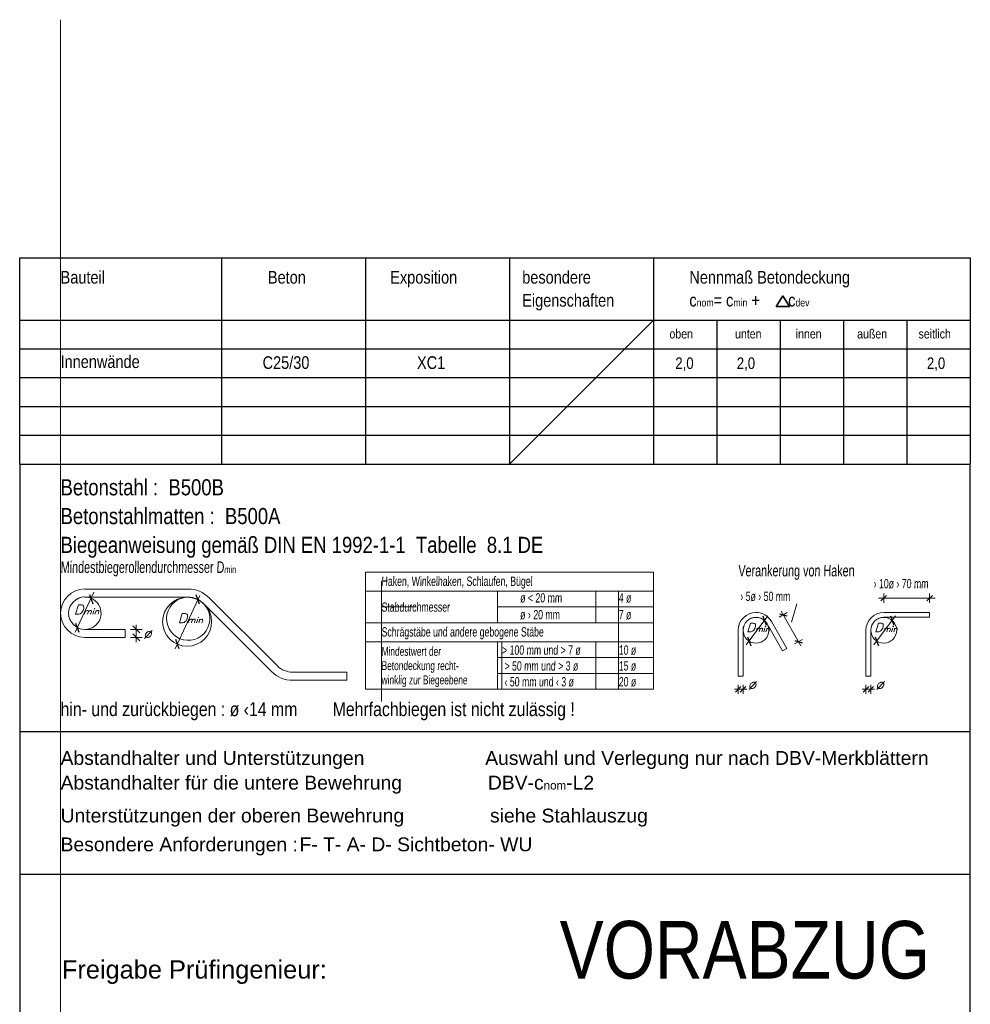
# Model space of a CAD drawing. Header units: millimetres. Extents: x 0 to 93, y 0 to 42.
# Tile 9 of 12: x 69.2 to 77.4, y 9 to 17.5. Entities that reach past the tile are written whole.
import ezdxf
from ezdxf.enums import TextEntityAlignment as Align

# ---------------------------------------------------------------- set-up
doc = ezdxf.new("R2010")
doc.units = ezdxf.units.MM
doc.styles.add('Arial', font='arial.ttf')
doc.styles.add('Arial Narrow', font='ARIALN.TTF')
doc.styles.add('Italic', font='Italic', dxfattribs={"width": 1.15})
doc.styles.add('msoutlook', font='msoutlook', dxfattribs={"width": 0.7, "oblique": 1.570796})

msp = doc.modelspace()

# ---------------------------------------------------------------- linework, layer by layer
at = {"color": 9, "linetype": 'Continuous', "lineweight": 0}
for p, q in [((69.538659, 7.573337), (69.538659, 17.539281)), ((73.433912, 13.682406), (74.683912, 14.932406)), ((72.323535, 12.667602), (72.323535, 12.580026)), ((72.323535, 12.580026), (72.323535, 12.305026)), ((74.382135, 11.727526), (74.382135, 12.580026)), ((72.323535, 12.442526), (72.623976, 12.442526)), ((72.323535, 12.305026), (72.323535, 11.620602)), ((73.369338, 11.727526), (73.369338, 12.140026))]:
    msp.add_line(p, q, dxfattribs=at)
at = {"color": 3, "linetype": 'Continuous', "lineweight": 25}
for p, q in [((69.183912, 13.682406), (69.183912, 15.471218)), ((69.183912, 15.471218), (77.433912, 15.471218)), ((70.933912, 15.471218), (70.933912, 13.682406)), ((72.183912, 15.471218), (72.183912, 13.682406)), ((73.433912, 15.471218), (73.433912, 13.682406)), ((74.683912, 15.471218), (74.683912, 13.682406)), ((77.433912, 15.471218), (77.433912, 13.682406)), ((69.183912, 14.932406), (77.433912, 14.932406)), ((75.233912, 14.932406), (75.233912, 13.682406)), ((75.783912, 14.932406), (75.783912, 13.682406)), ((76.333912, 14.932406), (76.333912, 13.682406)), ((76.883912, 14.932406), (76.883912, 13.682406)), ((77.433912, 14.932406), (77.433912, 13.682406)), ((69.183912, 14.682406), (77.433912, 14.682406)), ((69.183912, 14.432406), (77.433912, 14.432406)), ((69.183912, 14.182406), (77.433912, 14.182406)), ((69.183912, 13.932406), (77.433912, 13.932406)), ((69.183912, 13.682406), (69.183912, 8.688337)), ((69.183912, 13.682406), (77.433912, 13.682406)), ((77.433912, 8.688337), (77.433912, 13.682406)), ((69.820623, 12.46746), (69.791601, 12.547196)), ((70.745397, 12.466592), (70.716376, 12.546327)), ((76.658859, 12.494324), (76.706859, 12.542324)), ((77.056787, 12.494324), (77.104787, 12.542324)), ((75.6323, 12.363723), (75.661321, 12.283987)), ((75.777255, 12.383266), (75.842723, 12.365324)), ((76.741087, 12.363723), (76.770108, 12.283987)), ((69.669422, 12.302033), (69.698443, 12.222298)), ((70.225369, 12.217539), (70.165369, 12.277539)), ((70.225369, 12.147539), (70.165369, 12.207539)), ((70.535206, 12.161276), (70.564227, 12.08154)), ((75.499307, 12.183839), (75.528329, 12.104104)), ((75.910366, 12.149657), (75.975834, 12.131716)), ((76.608094, 12.183839), (76.637116, 12.104104)), ((75.443467, 11.751526), (75.395467, 11.703526)), ((75.437467, 11.703526), (75.485467, 11.751526)), ((76.552254, 11.751526), (76.504254, 11.703526)), ((76.546254, 11.703526), (76.594254, 11.751526)), ((69.183912, 11.361531), (77.433912, 11.361531)), ((69.183912, 10.121436), (77.433912, 10.121436))]:
    msp.add_line(p, q, dxfattribs=at)
at = {"color": 2, "linetype": 'Continuous', "lineweight": 35}
for p, q in [((75.749261, 15.048585), (75.807581, 15.14341)), ((75.807581, 15.14341), (75.865902, 15.048585)), ((75.865902, 15.048585), (75.749261, 15.048585))]:
    msp.add_line(p, q, dxfattribs=at)
at = {"color": 5, "linetype": 'Continuous', "lineweight": 18}
for p, q in [((72.183912, 12.745026), (72.183912, 11.727526)), ((72.183912, 12.745026), (74.683912, 12.745026)), ((74.683912, 12.745026), (74.683912, 11.727526)), ((69.664909, 12.223193), (69.826246, 12.569182)), ((69.749284, 12.597539), (70.646159, 12.597539)), ((72.183912, 12.580026), (74.683912, 12.580026)), ((73.331262, 12.580026), (73.331262, 12.305026)), ((74.183912, 12.580026), (74.183912, 12.305026)), ((70.646159, 12.527539), (69.749284, 12.527539)), ((70.531908, 12.079749), (70.747894, 12.542932)), ((71.420159, 11.930199), (70.828239, 12.522119)), ((76.638069, 12.518324), (77.128245, 12.518324)), ((76.682859, 12.558324), (76.682859, 12.478324)), ((77.080787, 12.558324), (77.080787, 12.478324)), ((71.370661, 11.880702), (70.778742, 12.472621)), ((73.331262, 12.442526), (74.683912, 12.442526)), ((75.844743, 12.394098), (75.775235, 12.354492)), ((75.79141, 12.406901), (75.96382, 12.104324)), ((75.882187, 12.308714), (75.927853, 12.469888)), ((76.682859, 12.394368), (77.080787, 12.394368)), ((77.080787, 12.352368), (77.080787, 12.394368)), ((75.489303, 12.113548), (75.675874, 12.365902)), ((75.708309, 12.316357), (75.841421, 12.082749)), ((76.59809, 12.113548), (76.784661, 12.365902)), ((77.080787, 12.352368), (76.682859, 12.352368)), ((69.749284, 12.247539), (70.099284, 12.247539)), ((70.099284, 12.177539), (70.099284, 12.247539)), ((70.145369, 12.247539), (70.245369, 12.247539)), ((70.195369, 12.137539), (70.195369, 12.287539)), ((72.183912, 12.305026), (74.683912, 12.305026)), ((75.419572, 12.239868), (75.419572, 11.84194)), ((75.461572, 12.239868), (75.461572, 11.84194)), ((75.804929, 12.061956), (75.671818, 12.295564)), ((76.528359, 11.84194), (76.528359, 12.239868)), ((76.570359, 12.239868), (76.570359, 11.84194)), ((69.749284, 12.177539), (70.099284, 12.177539)), ((70.145369, 12.177539), (70.245369, 12.177539)), ((72.183912, 12.140026), (74.683912, 12.140026)), ((73.331262, 12.140026), (73.331262, 11.727526)), ((74.183912, 12.140026), (74.183912, 11.727526)), ((75.977854, 12.16049), (75.908346, 12.120884)), ((75.804929, 12.061956), (75.841421, 12.082749)), ((73.331262, 12.002526), (74.683912, 12.002526)), ((75.461572, 11.935919), (75.461572, 12.015919)), ((71.552741, 11.875282), (72.024417, 11.875282)), ((72.024417, 11.805282), (71.552741, 11.805282)), ((72.024417, 11.875282), (72.024417, 11.805282)), ((73.331262, 11.865026), (74.683912, 11.865026)), ((75.461572, 11.84194), (75.419572, 11.84194)), ((76.570359, 11.84194), (76.528359, 11.84194)), ((72.183912, 11.727526), (74.683912, 11.727526)), ((75.493467, 11.727526), (75.387467, 11.727526)), ((75.419467, 11.687526), (75.419467, 11.767526)), ((75.461467, 11.767526), (75.461467, 11.687526)), ((76.602254, 11.727526), (76.496254, 11.727526)), ((76.528254, 11.687526), (76.528254, 11.767526)), ((76.570254, 11.767526), (76.570254, 11.687526))]:
    msp.add_line(p, q, dxfattribs=at)
for centre, radius in [((70.63691, 12.313999), 0.2125), ((75.574072, 12.239868), 0.112069), ((76.682859, 12.239868), 0.112068)]:
    msp.add_circle(centre, radius, dxfattribs=at)
for centre, radius, start, end in [((69.749284, 12.388164), 0.210625, 90, 270), ((70.646159, 12.340039), 0.2575, 45, 90), ((69.749284, 12.388164), 0.140625, 90, 180), ((69.749284, 12.388164), 0.140625, 270, 119.6747369), ((70.646159, 12.340039), 0.1875, 44.9997839, 90), ((75.574072, 12.239868), 0.1545, 90, 180), ((75.574072, 12.239868), 0.1545, 29.6747344, 90), ((76.682859, 12.239868), 0.1545, 90, 180), ((69.749284, 12.388164), 0.140625, 180, 270), ((75.574072, 12.239868), 0.1125, 90, 180), ((75.574072, 12.239868), 0.1125, 29.674636, 90), ((76.682859, 12.239868), 0.1125, 90, 180), ((71.552741, 12.062782), 0.2575, 225, 270), ((71.552741, 12.062782), 0.1875, 225.0002161, 270)]:
    msp.add_arc(centre, radius, start, end, dxfattribs=at)
at = {"color": 9, "linetype": 'Continuous', "lineweight": 0}
msp.add_arc((70.646159, 12.340039), 0.1875, 90, 44.9997839, dxfattribs=at)

# ---------------------------------------------------------------- texts
at = {"color": 2, "lineweight": 35}
for s, height, style, p in [('Bauteil', 0.11, 'Arial Narrow', (69.538659, 15.248585)), ('Beton', 0.11, 'Arial Narrow', (71.338048, 15.248585)), ('Exposition', 0.11, 'Arial Narrow', (72.399719, 15.248585)), ('besondere', 0.11, 'Arial Narrow', (73.545195, 15.248585)), ('Nennmaß Betondeckung', 0.11, 'Arial Narrow', (74.995817, 15.248585)), ('Eigenschaften', 0.11, 'Arial Narrow', (73.545195, 15.048585)), ('Innenwände', 0.11, 'Arial Narrow', (69.538659, 14.516084)), ('C25/30', 0.11, 'Arial Narrow', (71.291914, 14.507929)), ('XC1', 0.11, 'Arial Narrow', (72.631944, 14.507929)), ('2,0', 0.1, 'Arial Narrow', (74.873567, 14.507929)), ('2,0', 0.1, 'Arial Narrow', (75.407042, 14.507929)), ('2,0', 0.1, 'Arial Narrow', (77.057042, 14.507929)), ('Betonstahl :  B500B', 0.14, 'Arial Narrow', (69.538659, 13.410889)), ('Betonstahlmatten :  B500A', 0.14, 'Arial Narrow', (69.538659, 13.160889)), ('Biegeanweisung gemäß DIN EN 1992-1-1  Tabelle  8.1 DE', 0.14, 'Arial Narrow', (69.538659, 12.910889)), ('hin- und zurückbiegen : ø ‹14 mm        Mehrfachbiegen ist nicht zulässig !', 0.12, 'Arial Narrow', (69.538659, 11.494799)), ('Abstandhalter und Unterstützungen', 0.12, 'Arial', (69.538659, 11.071438)), ('Auswahl und Verlegung nur nach DBV-Merkblättern', 0.12, 'Arial', (73.223888, 11.071436)), ('Unterstützungen der oberen Bewehrung                siehe Stahlauszug', 0.12, 'Arial', (69.538659, 10.571436)), ('Besondere Anforderungen :', 0.12, 'Arial', (69.538659, 10.321436))]:
    msp.add_text(s, height=height, dxfattribs=dict(at, style=style)).set_placement(p)
at = {"color": 3, "lineweight": 25, "style": 'Arial Narrow'}
for s, p in [('oben', (74.822844, 14.77258)), ('unten', (75.392137, 14.77258)), ('innen', (75.919035, 14.77258)), ('außen', (76.45199, 14.77258)), ('seitlich', (76.984945, 14.77258))]:
    msp.add_text(s, height=0.08, dxfattribs=at).set_placement(p)
at = {"color": 3, "lineweight": 25, "style": 'msoutlook', "oblique": 1.5707963, "width": 0.7}
for s, height, p in [('Verankerung von Haken', 0.1, (75.419572, 12.707442)), ('Haken, Winkelhaken, Schlaufen, Bügel', 0.081, (72.323535, 12.625026)), ('ø < 20 mm', 0.081, (73.526354, 12.480676)), ('Stabdurchmesser', 0.081, (72.323535, 12.400854)), ('4 ø', 0.081, (74.382135, 12.480676)), ('ø › 20 mm', 0.081, (73.526354, 12.3349)), ('7 ø', 0.081, (74.382136, 12.3349)), ('Schrägstäbe und andere gebogene Stäbe', 0.081, (72.323535, 12.185256)), ('Mindestwert der', 0.0775, (72.323535, 12.017988)), ('> 100 mm und > 7 ø', 0.081, (73.369338, 12.027242)), ('10 ø', 0.081, (74.382136, 12.027242)), ('Betondeckung recht-', 0.0775, (72.323535, 11.893988)), (' > 50 mm und > 3 ø', 0.081, (73.369338, 11.889742)), ('15 ø', 0.081, (74.382135, 11.889742)), ('winklig zur Biegeebene', 0.0775, (72.323535, 11.769988)), (' ‹ 50 mm und ‹ 3 ø', 0.081, (73.369338, 11.752242)), ('20 ø', 0.081, (74.382135, 11.752242))]:
    msp.add_text(s, height=height, dxfattribs=at).set_placement(p)
for s, p in [('› 10ø › 70 mm', (76.594036, 12.644592)), ('› 5ø › 50 mm', (75.43712, 12.534208))]:
    msp.add_text(s, height=0.081, dxfattribs=at).set_placement(p, align=Align.MIDDLE_LEFT)
at = {"color": 3, "lineweight": 25, "style": 'Italic', "width": 1.15}
for p in [(70.25483, 12.216893), (75.500719, 11.774469), (76.609506, 11.774469)]:
    msp.add_text('ø', height=0.081, dxfattribs=at).set_placement(p, align=Align.MIDDLE_LEFT)
at = {"color": 9, "lineweight": 0}
for s, height, style, p in [('F- T- A- D- Sichtbeton- WU', 0.12, 'Arial', (71.612144, 10.321432)), ('VORABZUG', 0.5, 'Arial Narrow', (73.869875, 9.216957)), ('Freigabe Prüfingenieur:', 0.1575, 'Arial', (69.550536, 9.21696))]:
    msp.add_text(s, height=height, dxfattribs=dict(at, style=style)).set_placement(p)
at = {"color": 2, "lineweight": 35, "attachment_point": 7, "line_spacing_factor": 0.9}
for s, insert, char_height, style in [('c{\\A1;\\H.6x;\\S^ nom;}= c{\\A1;\\H.6x;\\S^ min;} +       c{\\A1;\\H.6x;\\S^ dev;}', (74.995817, 15.048585), 0.11, 'Arial Narrow'), ('Abstandhalter für die untere Bewehrung                DBV-c{\\A1;\\H.6x;\\S^ nom;}-L2', (69.538659, 10.821436), 0.12, 'Arial')]:
    msp.add_mtext(s, dxfattribs=dict(at, insert=insert, char_height=char_height, style=style))
at = {"color": 3, "lineweight": 25, "line_spacing_factor": 0.9}
for s, insert, char_height, attachment_point, style in [('Mindestbiegerollendurchmesser D{\\A1;\\H.6x;\\S^ min;}', (69.538659, 12.707442), 0.1, 7, 'msoutlook'), ('D{\\A1;\\H.6x;\\S^ min;}', (69.76301, 12.460097), 0.081, 2, 'Italic'), ('D{\\A1;\\H.6x;\\S^ min;}', (70.664147, 12.384403), 0.081, 2, 'Italic'), ('D{\\A1;\\H.6x;\\S^ min;}', (75.591561, 12.302328), 0.075, 2, 'Italic'), ('D{\\A1;\\H.6x;\\S^ min;}', (76.700098, 12.302328), 0.075, 2, 'Italic')]:
    msp.add_mtext(s, dxfattribs=dict(at, insert=insert, char_height=char_height, attachment_point=attachment_point, style=style))

doc.saveas('drawing.dxf')
